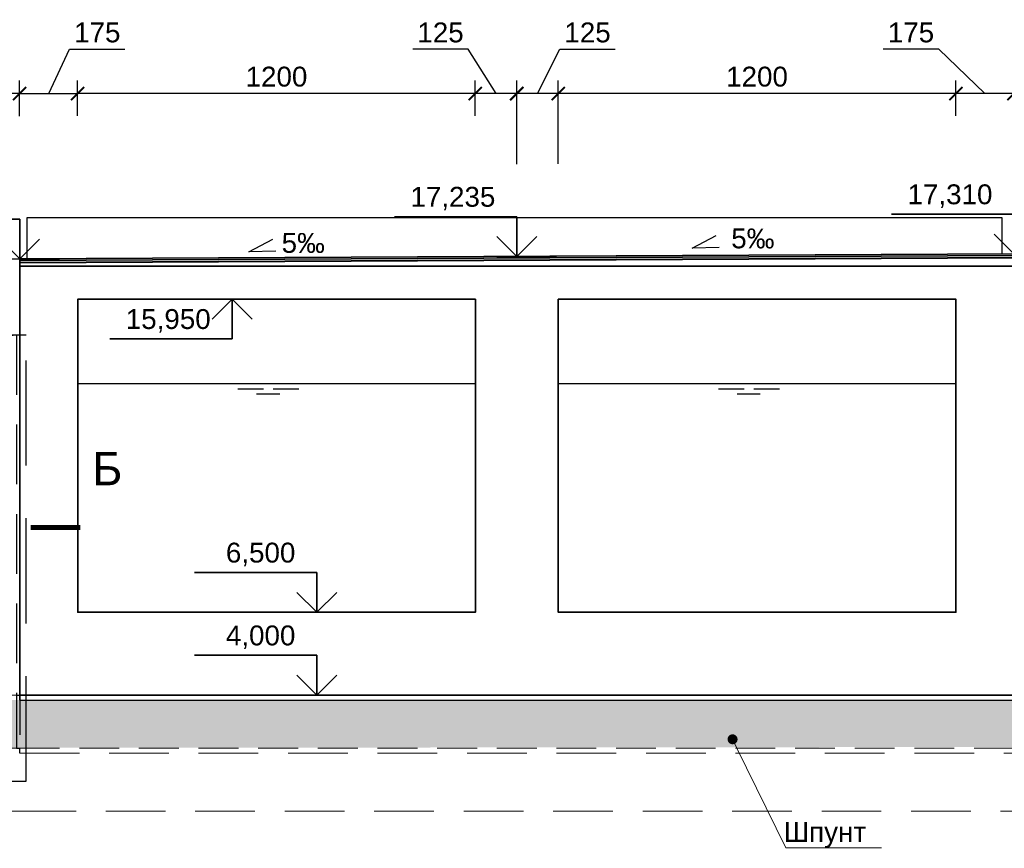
# Model space of a CAD drawing. Header units: millimetres. Extents: x 442308 to 722034, y 240588 to 370364.
# Tile 13 of 27: x 649090 to 663946, y 241772 to 254277. Entities that reach past the tile are written whole.
import ezdxf
from ezdxf import colors
from ezdxf.entities.mleader import LeaderData, LeaderLine
from ezdxf.enums import TextEntityAlignment as Align
from ezdxf.math import Vec2, Vec3

# ---------------------------------------------------------------- set-up
doc = ezdxf.new("R2010")
doc.units = ezdxf.units.MM
doc.header["$LTSCALE"] = 10
doc.linetypes.add('DASHED', pattern=[9, 6, -3])
doc.linetypes.add('ШТРИХОВАЯ2', pattern=[9.525, 6.35, -3.175])
for name, color, linetype in [('00', 7, 'Continuous'), ('Металл', 1, 'Continuous'), ('Размеры', 7, 'Continuous'), ('Штриховка', 7, 'Continuous')]:
    doc.layers.add(name, color=color, linetype=linetype)
for name, color, linetype, lineweight in [('_0', 7, 'Continuous', 0), ('Бетон', 7, 'Continuous', 35), ('бетон_35', 2, 'Continuous', 35), ('Вода', 5, 'Continuous', 30), ('заглавные надписи', 7, 'Continuous', 30), ('Отдел_Бетон основной', 7, 'Continuous', 35), ('Отдел_Выноски(точка)', 7, 'Continuous', 15), ('текст', 7, 'Continuous', 25)]:
    doc.layers.add(name, color=color, linetype=linetype, lineweight=lineweight)
doc.styles.add('arial', font='arial.ttf')
doc.styles.add('аrial', font='arial.ttf')
doc.dimstyles.new('200 БОЛЬШОЙ', dxfattribs={"dimscale": 100, "dimtxt": 2.5, "dimasz": 2.5, "dimexe": 1.25, "dimexo": 0.625, "dimtad": 1, "dimdec": 0, "dimlfac": 2, "dimtxsty": 'arial', "dimblk": 'ARCHTICK', "dimcen": 2.5, "dimadec": 0, "dimazin": 0, "dimtfac": 1, "dimtdec": 0, "dimtmove": 1, "dimatfit": 3, "dimldrblk": 'ARCHTICK', "dimfxl": 1, "dimarcsym": 0})

# ---------------------------------------------------------------- blocks, each defined once
blk = doc.blocks.new('_ArchTick')
at = {"color": 0, "linetype": 'ByBlock', "const_width": 0.15}
blk.add_lwpolyline([(-0.5, -0.5), (0.5, 0.5)], dxfattribs=at)
blk = doc.blocks.new('*D257')
at = {"layer": 'Defpoints', "color": 0, "transparency": 16777216}
for p in [(657215, 253162), (657215, 252727), (663215, 252727)]:
    blk.add_point(p, dxfattribs=at)
at = {"layer": 'Размеры', "color": 0, "lineweight": -2, "transparency": 16777216}
for p, q in [((657215, 252827), (657215, 253362)), ((663215, 252827), (663215, 253362)), ((663215, 253162), (657215, 253162))]:
    blk.add_line(p, q, dxfattribs=at)
at = {"layer": 'Размеры', "color": 0, "lineweight": -2, "transparency": 16777216, "xscale": 200, "yscale": 200, "zscale": 200, "rotation": 180}
blk.add_blockref('_ArchTick', (657215, 253162), dxfattribs=at)
at = {"layer": 'Размеры', "color": 0, "lineweight": -2, "transparency": 16777216, "xscale": 200, "yscale": 200, "zscale": 200}
blk.add_blockref('_ArchTick', (663215, 253162), dxfattribs=at)
at = {"layer": 'Размеры', "color": 0, "transparency": 16777216, "insert": (660215, 253416), "char_height": 300, "attachment_point": 5, "style": 'arial'}
blk.add_mtext('1200', dxfattribs=at)
blk = doc.blocks.new('*D258')
at = {"layer": 'Defpoints', "color": 0, "transparency": 16777216}
for p in [(656590, 253162), (656590, 251995), (657215, 252000)]:
    blk.add_point(p, dxfattribs=at)
at = {"layer": 'Размеры', "color": 0, "lineweight": -2, "transparency": 16777216}
for p, q in [((656903, 253162), (657240, 253830)), ((657240, 253830), (658077, 253830)), ((656590, 252095), (656590, 253362)), ((657215, 252100), (657215, 253362)), ((657215, 253162), (656590, 253162))]:
    blk.add_line(p, q, dxfattribs=at)
at = {"layer": 'Размеры', "color": 0, "lineweight": -2, "transparency": 16777216, "xscale": 200, "yscale": 200, "zscale": 200, "rotation": 180}
blk.add_blockref('_ArchTick', (656590, 253162), dxfattribs=at)
at = {"layer": 'Размеры', "color": 0, "lineweight": -2, "transparency": 16777216, "xscale": 200, "yscale": 200, "zscale": 200}
blk.add_blockref('_ArchTick', (657215, 253162), dxfattribs=at)
at = {"layer": 'Размеры', "color": 0, "transparency": 16777216, "insert": (657658, 254083), "char_height": 300, "attachment_point": 5, "style": 'arial'}
blk.add_mtext('125', dxfattribs=at)
blk = doc.blocks.new('*D259')
at = {"layer": 'Defpoints', "color": 0, "transparency": 16777216}
for p in [(655965, 253162), (655965, 252727), (656590, 252722)]:
    blk.add_point(p, dxfattribs=at)
at = {"layer": 'Размеры', "color": 0, "lineweight": -2, "transparency": 16777216}
for p, q in [((655858, 253830), (655021, 253830)), ((656278, 253162), (655858, 253830)), ((655965, 252827), (655965, 253362)), ((656590, 252822), (656590, 253362)), ((656590, 253162), (655965, 253162))]:
    blk.add_line(p, q, dxfattribs=at)
at = {"layer": 'Размеры', "color": 0, "lineweight": -2, "transparency": 16777216, "xscale": 200, "yscale": 200, "zscale": 200, "rotation": 180}
blk.add_blockref('_ArchTick', (655965, 253162), dxfattribs=at)
at = {"layer": 'Размеры', "color": 0, "lineweight": -2, "transparency": 16777216, "xscale": 200, "yscale": 200, "zscale": 200}
blk.add_blockref('_ArchTick', (656590, 253162), dxfattribs=at)
at = {"layer": 'Размеры', "color": 0, "transparency": 16777216, "insert": (655440, 254083), "char_height": 300, "attachment_point": 5, "style": 'arial'}
blk.add_mtext('125', dxfattribs=at)
blk = doc.blocks.new('*D260')
at = {"layer": 'Defpoints', "color": 0, "transparency": 16777216}
for p in [(649965, 253162), (649965, 252727), (655965, 252727)]:
    blk.add_point(p, dxfattribs=at)
at = {"layer": 'Размеры', "color": 0, "lineweight": -2, "transparency": 16777216}
for p, q in [((649965, 252827), (649965, 253362)), ((655965, 252827), (655965, 253362)), ((655965, 253162), (649965, 253162))]:
    blk.add_line(p, q, dxfattribs=at)
at = {"layer": 'Размеры', "color": 0, "lineweight": -2, "transparency": 16777216, "xscale": 200, "yscale": 200, "zscale": 200, "rotation": 180}
blk.add_blockref('_ArchTick', (649965, 253162), dxfattribs=at)
at = {"layer": 'Размеры', "color": 0, "lineweight": -2, "transparency": 16777216, "xscale": 200, "yscale": 200, "zscale": 200}
blk.add_blockref('_ArchTick', (655965, 253162), dxfattribs=at)
at = {"layer": 'Размеры', "color": 0, "transparency": 16777216, "insert": (652965, 253416), "char_height": 300, "attachment_point": 5, "style": 'arial'}
blk.add_mtext('1200', dxfattribs=at)
blk = doc.blocks.new('*D262')
at = {"layer": 'Defpoints', "color": 0, "transparency": 16777216}
for p in [(663215, 253162), (663215, 252727), (664090, 252722)]:
    blk.add_point(p, dxfattribs=at)
at = {"layer": 'Размеры', "color": 0, "lineweight": -2, "transparency": 16777216}
for p, q in [((662956, 253830), (662119, 253830)), ((663653, 253162), (662956, 253830)), ((663215, 252827), (663215, 253362)), ((664090, 252822), (664090, 253362)), ((664090, 253162), (663215, 253162))]:
    blk.add_line(p, q, dxfattribs=at)
at = {"layer": 'Размеры', "color": 0, "lineweight": -2, "transparency": 16777216, "xscale": 200, "yscale": 200, "zscale": 200, "rotation": 180}
blk.add_blockref('_ArchTick', (663215, 253162), dxfattribs=at)
at = {"layer": 'Размеры', "color": 0, "lineweight": -2, "transparency": 16777216, "xscale": 200, "yscale": 200, "zscale": 200}
blk.add_blockref('_ArchTick', (664090, 253162), dxfattribs=at)
at = {"layer": 'Размеры', "color": 0, "transparency": 16777216, "insert": (662538, 254083), "char_height": 300, "attachment_point": 5, "style": 'arial'}
blk.add_mtext('175', dxfattribs=at)
blk = doc.blocks.new('*U244')
at = {"color": 7, "lineweight": 25, "ltscale": 100}
blk.add_line((-9, 0), (0, 0), dxfattribs=at)
at = {"layer": '00', "color": 7, "lineweight": 35, "ltscale": 100}
for p, q in [((-6, 6), (-24.46, 6)), ((-6, 0), (-6, 6)), ((-9, 3), (-6, 0)), ((-6, 0), (-3, 3))]:
    blk.add_line(p, q, dxfattribs=at)
at = {"ltscale": 100, "style": 'arial', "flags": 8}
for tag, p in [('OTMETKA', (-9.23, 9)), ('OTMETKA_2', (-9.23, 3))]:
    blk.add_attdef(tag, text='', height=3, dxfattribs=at).set_placement(p, align=Align.MIDDLE_RIGHT)
blk = doc.blocks.new('*U242')
at = {"color": 7, "lineweight": 25, "ltscale": 100}
blk.add_line((-9, 0), (0, 0), dxfattribs=at)
at = {"layer": '00', "color": 7, "lineweight": 35, "ltscale": 100}
for p, q in [((-9, -3), (-6, 0)), ((-6, 0), (-6, -6)), ((-6, 0), (-3, -3)), ((-6, -6), (-24.46, -6))]:
    blk.add_line(p, q, dxfattribs=at)
at = {"ltscale": 100, "style": 'arial', "flags": 8}
for tag, p in [('OTMETKA', (-9.23, -3)), ('OTMETKA_2', (-9.23, -9))]:
    blk.add_attdef(tag, text='', height=3, dxfattribs=at).set_placement(p, align=Align.MIDDLE_RIGHT)
blk = doc.blocks.new('*U237')
at = {"color": 7, "lineweight": 25, "ltscale": 100}
blk.add_line((-9, 0), (0, 0), dxfattribs=at)
at = {"layer": '00', "color": 7, "lineweight": 35, "ltscale": 100}
for p, q in [((-6, 6), (-24.46, 6)), ((-6, 0), (-6, 6)), ((-9, 3), (-6, 0)), ((-6, 0), (-3, 3))]:
    blk.add_line(p, q, dxfattribs=at)
at = {"ltscale": 100, "style": 'arial', "flags": 8}
for tag, p in [('OTMETKA', (-9.23, 9)), ('OTMETKA_2', (-9.23, 3))]:
    blk.add_attdef(tag, text='', height=3, dxfattribs=at).set_placement(p, align=Align.MIDDLE_RIGHT)
blk = doc.blocks.new('*U238')
at = {"color": 7, "lineweight": 25, "ltscale": 100}
blk.add_line((-9, 0), (0, 0), dxfattribs=at)
at = {"layer": '00', "color": 7, "lineweight": 35, "ltscale": 100}
for p, q in [((-6, 6), (-24.46, 6)), ((-6, 0), (-6, 6)), ((-9, 3), (-6, 0)), ((-6, 0), (-3, 3))]:
    blk.add_line(p, q, dxfattribs=at)
at = {"ltscale": 100, "style": 'arial', "flags": 8}
for tag, p in [('OTMETKA', (-9.23, 9)), ('OTMETKA_2', (-9.23, 3))]:
    blk.add_attdef(tag, text='', height=3, dxfattribs=at).set_placement(p, align=Align.MIDDLE_RIGHT)
blk = doc.blocks.new('*U239')
at = {"color": 7, "lineweight": 25, "ltscale": 100}
blk.add_line((-9, 0), (0, 0), dxfattribs=at)
at = {"layer": '00', "color": 7, "lineweight": 35, "ltscale": 100}
for p, q in [((-6, 6), (-24.46, 6)), ((-6, 0), (-6, 6)), ((-9, 3), (-6, 0)), ((-6, 0), (-3, 3))]:
    blk.add_line(p, q, dxfattribs=at)
at = {"ltscale": 100, "style": 'arial', "flags": 8}
for tag, p in [('OTMETKA', (-9.23, 9)), ('OTMETKA_2', (-9.23, 3))]:
    blk.add_attdef(tag, text='', height=3, dxfattribs=at).set_placement(p, align=Align.MIDDLE_RIGHT)
blk = doc.blocks.new('*D245')
at = {"layer": 'Defpoints', "color": 0, "transparency": 16777216}
for p in [(649965, 253162), (649090, 252722), (649965, 252727)]:
    blk.add_point(p, dxfattribs=at)
at = {"layer": 'Размеры', "color": 0, "lineweight": -2, "transparency": 16777216}
for p, q in [((649528, 253162), (649842, 253830)), ((649842, 253830), (650679, 253830)), ((649090, 252822), (649090, 253362)), ((649965, 252827), (649965, 253362)), ((649090, 253162), (649965, 253162))]:
    blk.add_line(p, q, dxfattribs=at)
at = {"layer": 'Размеры', "color": 0, "lineweight": -2, "transparency": 16777216, "xscale": 200, "yscale": 200, "zscale": 200, "rotation": 180}
blk.add_blockref('_ArchTick', (649090, 253162), dxfattribs=at)
at = {"layer": 'Размеры', "color": 0, "lineweight": -2, "transparency": 16777216, "xscale": 200, "yscale": 200, "zscale": 200}
blk.add_blockref('_ArchTick', (649965, 253162), dxfattribs=at)
at = {"layer": 'Размеры', "color": 0, "transparency": 16777216, "insert": (650261, 254083), "char_height": 300, "attachment_point": 5, "style": 'arial'}
blk.add_mtext('175', dxfattribs=at)
blk = doc.blocks.new('*D246')
at = {"layer": 'Defpoints', "color": 0, "transparency": 16777216}
for p in [(626341, 253162), (649090, 252722), (626341, 252307)]:
    blk.add_point(p, dxfattribs=at)
at = {"layer": 'Размеры', "color": 0, "lineweight": -2, "transparency": 16777216}
for p, q in [((626341, 252407), (626341, 253362)), ((649090, 252822), (649090, 253362)), ((649090, 253162), (626341, 253162))]:
    blk.add_line(p, q, dxfattribs=at)
at = {"layer": 'Размеры', "color": 0, "lineweight": -2, "transparency": 16777216, "xscale": 200, "yscale": 200, "zscale": 200, "rotation": 180}
blk.add_blockref('_ArchTick', (626341, 253162), dxfattribs=at)
at = {"layer": 'Размеры', "color": 0, "lineweight": -2, "transparency": 16777216, "xscale": 200, "yscale": 200, "zscale": 200}
blk.add_blockref('_ArchTick', (649090, 253162), dxfattribs=at)
at = {"layer": 'Размеры', "color": 0, "transparency": 16777216, "insert": (637716, 253416), "char_height": 300, "attachment_point": 5, "style": 'arial'}
blk.add_mtext('4550', dxfattribs=at)
blk = doc.blocks.new('*U233')
at = {"color": 7, "lineweight": 25, "ltscale": 100}
blk.add_line((-9, 0), (0, 0), dxfattribs=at)
at = {"layer": '00', "color": 7, "lineweight": 35, "ltscale": 100}
for p, q in [((-6, 6), (-24.46, 6)), ((-6, 0), (-6, 6)), ((-9, 3), (-6, 0)), ((-6, 0), (-3, 3))]:
    blk.add_line(p, q, dxfattribs=at)
at = {"ltscale": 100, "style": 'arial', "flags": 8}
for tag, p in [('OTMETKA', (-9.23, 9)), ('OTMETKA_2', (-9.23, 3))]:
    blk.add_attdef(tag, text='', height=3, dxfattribs=at).set_placement(p, align=Align.MIDDLE_RIGHT)
blk = doc.blocks.new('_Dot')
at = {"color": 0, "linetype": 'ByBlock', "lineweight": -2}
blk.add_line((-0.5, 0), (-1, 0), dxfattribs=at)
at = {"color": 0, "linetype": 'ByBlock', "const_width": 0.5}
blk.add_lwpolyline([(-0.25, 0, 1), (0.25, 0, 1)], format="xyb", close=True, dxfattribs=at)

msp = doc.modelspace()

# ---------------------------------------------------------------- hatches: boundary and pattern name
at = {"layer": 'Штриховка'}
for points in [[(656590.4984275, 250649.2563573), (649090.4984275, 250611.7563573), (649090.4984275, 250609.2563573), (656590.4984275, 250646.7563573)], [(664090.4971775, 250686.7563511), (656590.4984275, 250649.2563573), (656590.4984275, 250646.7563573), (664090.4984275, 250684.2563573)]]:
    msp.add_hatch(color=256, dxfattribs=at).paths.add_polyline_path(points)
at = {"layer": 'Штриховка', "lineweight": 15}
h = msp.add_hatch(dxfattribs=at)
h.set_pattern_fill('GOST_GLASS', color=256, scale=40)
h.set_pattern_definition([(45, (613263, 82833.46), (339.41125, 0), [200, -280]), (45, (613347.86, 82833.46), (339.41125, 0), [80, -400]), (45, (613263, 82918.3), (339.41125, 0), [80, -400])])
h.paths.add_polyline_path([(645090.4984275, 243284.2563573), (643277.9984275, 244009.2563573), (704352.9993219, 244009.2563573), (703340.4985035, 243334.2563573)])

# ---------------------------------------------------------------- linework, layer by layer
at = {"linetype": 'DASHED', "lineweight": 30, "ltscale": 10}
msp.add_line((649090.4984275, 244084.2563573), (649090.4984275, 243284.2563573), dxfattribs=at)
msp.add_line((649090.4984275, 243209.2563573), (649090.4984275, 243284.2563573))
at = {"linetype": 'DASHED', "lineweight": 15, "ltscale": 10}
msp.add_line((649090.4984275, 243284.2563573), (701590.4984275, 243284.2563573), dxfattribs=at)
at = {"linetype": 'DASHED', "lineweight": 15, "ltscale": 15}
msp.add_line((649090.4984275, 243209.2563573), (701590.4984275, 243209.2563573), dxfattribs=at)
at = {"ltscale": 5}
for points in [[(652953.374479, 250782.4656172), (652549.9863513, 250775.0574971), (652909.9746742, 250964.3046638)], [(659641.5350862, 250838.2198801), (659238.1469585, 250830.81176), (659598.1352814, 251020.0589268)]]:
    msp.add_lwpolyline(points, dxfattribs=at)
at = {"linetype": 'DASHED', "lineweight": 15, "ltscale": 15}
msp.add_lwpolyline([(627840.5024439, 249516.2408478), (635340.4984275, 246584.2563573), (636840.4984275, 246584.2563573), (647465.4380457, 242334.2805101), (649040.4984275, 242334.2805101), (701811.8926924, 242334.2805101), (703246.4581189, 243271.5628183), (708215.5024439, 246584.2563573), (709715.5024439, 246584.2563573), (717215.5024439, 249516.2408478), (718565.5024439, 249516.2408478)], dxfattribs=at)
at = {"linetype": 'DASHED', "lineweight": 30, "ltscale": 15}
msp.add_lwpolyline([(627840.5024439, 249516.2408478), (649040.5822698, 249516.2408478), (649040.5822698, 243284.2563573), (649090.4984275, 243284.2563573)], dxfattribs=at)
at = {"layer": '_0', "ltscale": 2}
for p, q in [((643090.4984275, 244084.2563573), (649090.4984275, 244084.2563573)), ((645090.4984275, 243284.2563573), (649090.4984275, 243284.2563573))]:
    msp.add_line(p, q, dxfattribs=at)
at = {"layer": 'Бетон', "lineweight": 25}
msp.add_line((649040.4984275, 244084.2563573), (649090.4984275, 244084.2563573), dxfattribs=at)
at = {"layer": 'бетон_35'}
for p, q in [((649090.4984275, 250666.7563573), (664090.4984275, 250741.7563573)), ((649090.4984275, 250641.7563573), (664090.4984275, 250716.7563573)), ((649090.4984275, 250611.7563573), (664090.4984275, 250686.7563573)), ((649090.4984275, 250609.2563573), (664090.4984275, 250684.2563573)), ((649090.4984275, 250559.2563573), (649090.4984275, 250666.7563573))]:
    msp.add_line(p, q, dxfattribs=at)
at = {"layer": 'Вода', "color": 5, "lineweight": 25, "ltscale": 80}
for p, q in [((649965.4984275, 248784.2563573), (655965.4984275, 248784.2563573)), ((652768.6678596, 248702.3619847), (652381.3435516, 248702.3619847)), ((653303.1582121, 248702.3619847), (652915.8339041, 248702.3619847)), ((657215.4984275, 248784.2563573), (663215.4984275, 248784.2563573)), ((660018.6678596, 248702.3619847), (659631.3435516, 248702.3619847)), ((660553.1582121, 248702.3619847), (660165.8339041, 248702.3619847)), ((653013.9585996, 248624.5167235), (652664.8948323, 248624.5167235)), ((660263.9585996, 248624.5167235), (659914.8948323, 248624.5167235))]:
    msp.add_line(p, q, dxfattribs=at)
at = {"layer": 'Металл'}
msp.add_lwpolyline([(663912.098403, 250737.1269328), (663912.098403, 251287.1269328), (649196.8697178, 251287.1269328), (649197.2189027, 250667.2899597)], dxfattribs=at)
at = {"layer": 'Металл', "linetype": 'ШТРИХОВАЯ2', "ltscale": 25}
msp.add_lwpolyline([(649190.4984275, 242784.2563573), (649190.4984275, 249516.2408478), (648790.4984275, 249516.2408478), (648790.4984275, 242784.2563573)], close=True, dxfattribs=at)
at = {"layer": 'Отдел_Бетон основной'}
for p, q in [((664090.4984275, 250559.2563573), (649090.4984275, 250559.2563573)), ((649090.4984275, 250559.2563573), (649090.4984275, 244009.2563573)), ((676990.4984023, 244084.2563573), (649090.4984275, 244084.2563573))]:
    msp.add_line(p, q, dxfattribs=at)
at = {"layer": 'Отдел_Бетон основной', "lineweight": 30}
msp.add_line((649090.4984275, 244009.2563573), (676972.7933043, 244009.2563573), dxfattribs=at)
at = {"layer": 'Отдел_Бетон основной'}
for points in [[(655965.4984275, 250059.2563573), (655965.4984275, 245334.2563573), (649965.4984275, 245334.2563573), (649965.4984275, 250059.2563573)], [(657215.4984275, 250059.2563573), (663215.4984275, 250059.2563573), (663215.4984275, 245334.2563573), (657215.4984275, 245334.2563573)]]:
    msp.add_lwpolyline(points, close=True, dxfattribs=at)
at = {"layer": 'текст'}
msp.add_lwpolyline([(649256.7352791, 246612.9450984, 75, 75, 0), (650006.7350809, 246613.4902661, 75, 75, 0), (649756.7351469, 246613.3085435, 0, 100, 0), (649756.3717018, 247113.3084115, 0, 0, 0), (649755.8265342, 247863.3082133, 0, 0, 0)], format="xyseb", dxfattribs=at)

# ---------------------------------------------------------------- block references
at = {"layer": '00'}
ref = msp.add_blockref('*U237', (649690.4984275, 250666.7563573), dxfattribs=dict(at, xscale=100, yscale=100, zscale=100))
ref.add_attrib('OTMETKA', '17,160', dxfattribs={"layer": '0', "ltscale": 100, "height": 300, "style": 'arial'}).set_placement((648767.2398569, 251566.7563573), align=Align.MIDDLE_RIGHT)
ref = msp.add_blockref('*U238', (657190.4984275, 250704.2563573), dxfattribs=dict(at, xscale=100, yscale=100, zscale=100))
ref.add_attrib('OTMETKA', '17,235', dxfattribs={"layer": '0', "ltscale": 100, "height": 300, "style": 'arial'}).set_placement((656267.2398569, 251604.2563573), align=Align.MIDDLE_RIGHT)
ref = msp.add_blockref('*U239', (664690.4984275, 250741.7563573), dxfattribs=dict(at, xscale=100, yscale=100, zscale=100))
ref.add_attrib('OTMETKA', '17,310', dxfattribs={"layer": '0', "ltscale": 100, "height": 300, "style": 'arial'}).set_placement((663767.2398569, 251641.7563573), align=Align.MIDDLE_RIGHT)
ref = msp.add_blockref('*U242', (652895.4984275, 250059.2563573), dxfattribs=dict(at, xscale=100, yscale=100, zscale=100))
ref.add_attrib('OTMETKA', '15,950', dxfattribs={"layer": '0', "ltscale": 100, "height": 300, "style": 'arial'}).set_placement((651972.2398569, 249759.2563573), align=Align.MIDDLE_RIGHT)
ref = msp.add_blockref('*U244', (654173.3043103, 245334.2563573), dxfattribs=dict(at, xscale=100, yscale=100, zscale=100))
ref.add_attrib('OTMETKA', '6,500', dxfattribs={"layer": '0', "ltscale": 100, "height": 300, "style": 'arial'}).set_placement((653250.0457397, 246234.2563573), align=Align.MIDDLE_RIGHT)
ref = msp.add_blockref('*U233', (654173.3043103, 244084.2563573), dxfattribs=dict(at, xscale=100, yscale=100, zscale=100))
ref.add_attrib('OTMETKA', '4,000', dxfattribs={"layer": '0', "ltscale": 100, "height": 300, "style": 'arial'}).set_placement((653250.0457397, 244984.2563573), align=Align.MIDDLE_RIGHT)

# ---------------------------------------------------------------- texts
at = {"insert": (650182.3260071, 247250.9104619), "char_height": 500, "attachment_point": 7, "style": 'аrial'}
msp.add_mtext_dynamic_manual_height_columns('Б', width=3148.469281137, gutter_width=12.5, heights=[0], dxfattribs=at)
at = {"layer": 'заглавные надписи', "char_height": 300, "width": 2028.630734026, "attachment_point": 5, "rotation": 359.6731603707, "style": 'arial'}
for insert in [(653368.592043, 250905.6109668), (660152.1314514, 250973.5643551)]:
    msp.add_mtext('5‰', dxfattribs=dict(at, insert=insert))

# ---------------------------------------------------------------- dimensions: what is measured, and where the dimension line sits
at = {"layer": 'Размеры'}
dim = msp.add_linear_dim(base=(649965.4984275, 253162.3503923), p1=(649090.4984275, 252722.3503923), p2=(649965.4984275, 252726.6007314), dimstyle='200 БОЛЬШОЙ', override={"dimtxt": 3, "dimasz": 2, "dimexe": 2, "dimexo": 1, "dimgap": 1, "dimlfac": 0.2}, dxfattribs=at)
dim.commit()
dim.dimension.update_dxf_attribs({"geometry": '*D245', "text_midpoint": (649942.4101029, 253829.9485758), "dimtype": 160})
for base, p1, p2, picture, middle in [((655965.4984275, 253162.3503923), (656590.4984275, 252722.3503923), (655965.4984275, 252726.6007314), '*D259', (655758.2152754, 253829.9485758)), ((656590.4984275, 253162.3503923), (657215.4984275, 251999.5620718), (656590.4984275, 251995.3117327), '*D258', (657339.8643174, 253829.9485758)), ((663215.4984275, 253162.3503923), (664090.4984275, 252722.3503923), (663215.4984275, 252726.6007314), '*D262', (662856.2019047, 253829.9485758))]:
    dim = msp.add_linear_dim(base=base, p1=p1, p2=p2, angle=180, dimstyle='200 БОЛЬШОЙ', override={"dimtxt": 3, "dimasz": 2, "dimexe": 2, "dimexo": 1, "dimgap": 1, "dimlfac": 0.2}, dxfattribs=at)
    dim.commit()
    dim.dimension.update_dxf_attribs({"geometry": picture, "text_midpoint": middle, "dimtype": 160})
dim = msp.add_linear_dim(base=(626340.5024439, 253162.3503923), p1=(649090.4984275, 252722.3503923), p2=(626340.5024439, 252306.995965), dimstyle='200 БОЛЬШОЙ', override={"dimtxt": 3, "dimasz": 2, "dimexe": 2, "dimexo": 1, "dimgap": 1, "dimlfac": 0.2}, dxfattribs=at)
dim.commit()
dim.dimension.update_dxf_attribs({"geometry": '*D246', "text_midpoint": (637715.5004357, 253415.5222886)})
for base, p1, p2, picture, middle in [((649965.4984275, 253162.3503923), (655965.4984275, 252726.6007314), (649965.4984275, 252726.6007314), '*D260', (652965.4984275, 253415.5222886)), ((657215.4984275, 253162.3503923), (663215.4984275, 252726.6007314), (657215.4984275, 252726.6007314), '*D257', (660215.4984275, 253415.5222886))]:
    dim = msp.add_linear_dim(base=base, p1=p1, p2=p2, angle=180, dimstyle='200 БОЛЬШОЙ', override={"dimtxt": 3, "dimasz": 2, "dimexe": 2, "dimexo": 1, "dimgap": 1, "dimlfac": 0.2}, dxfattribs=at)
    dim.commit()
    dim.dimension.update_dxf_attribs({"geometry": picture, "text_midpoint": middle})

# ---------------------------------------------------------------- leaders
at = {"layer": 'Отдел_Выноски(точка)'}
ml = msp.add_multileader_mtext('Standard', dxfattribs=at)
ml.set_content('Шпунт ', color=256, style='arial')
ml.set_leader_properties(color=256, linetype='ByLayer', lineweight=-1)
ml.set_arrow_properties(name='DOT')
ml.build(insert=Vec2(0, 0))
ml.multileader.update_dxf_attribs({"text_left_attachment_type": 6, "text_right_attachment_type": 6, "arrow_head_size": 150})
ctx = ml.context
ctx.base_point, ctx.char_height, ctx.arrow_head_size, ctx.plane_origin = Vec3(660655.3884729, 241779.0808412), 300, 150, Vec3(665412.0004395, 236867.32415)
ctx.left_attachment, ctx.right_attachment, ctx.text_align_type = 6, 6, 2
notes = []
notes.append((ctx, [(0, (1, 1, 0), (660647.3884729, 241779.0808412), (1, 0), 8, [(0, [(659846.2719376, 243417.0390747)], 0, [])])]))
ctx.mtext.insert, ctx.mtext.width, ctx.mtext.alignment, ctx.mtext.flow_direction = Vec3(661860.8673269, 242167.2800226), 5753.575685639, 3, 5
for ctx, leaders in notes:
    for number, flags, end, landing, length, lines in leaders:
        leader = LeaderData()
        leader.index, (leader.has_last_leader_line, leader.has_dogleg_vector, leader.attachment_direction) = number, flags
        leader.last_leader_point, leader.dogleg_vector, leader.dogleg_length = Vec3(end), Vec3(landing), length
        for number, points, colour, breaks in lines:
            line = LeaderLine()
            line.index, line.vertices, line.color, line.breaks = number, Vec3.list(points), colors.encode_raw_color(colour), breaks
            leader.lines.append(line)
        ctx.leaders.append(leader)

doc.saveas('drawing.dxf')
